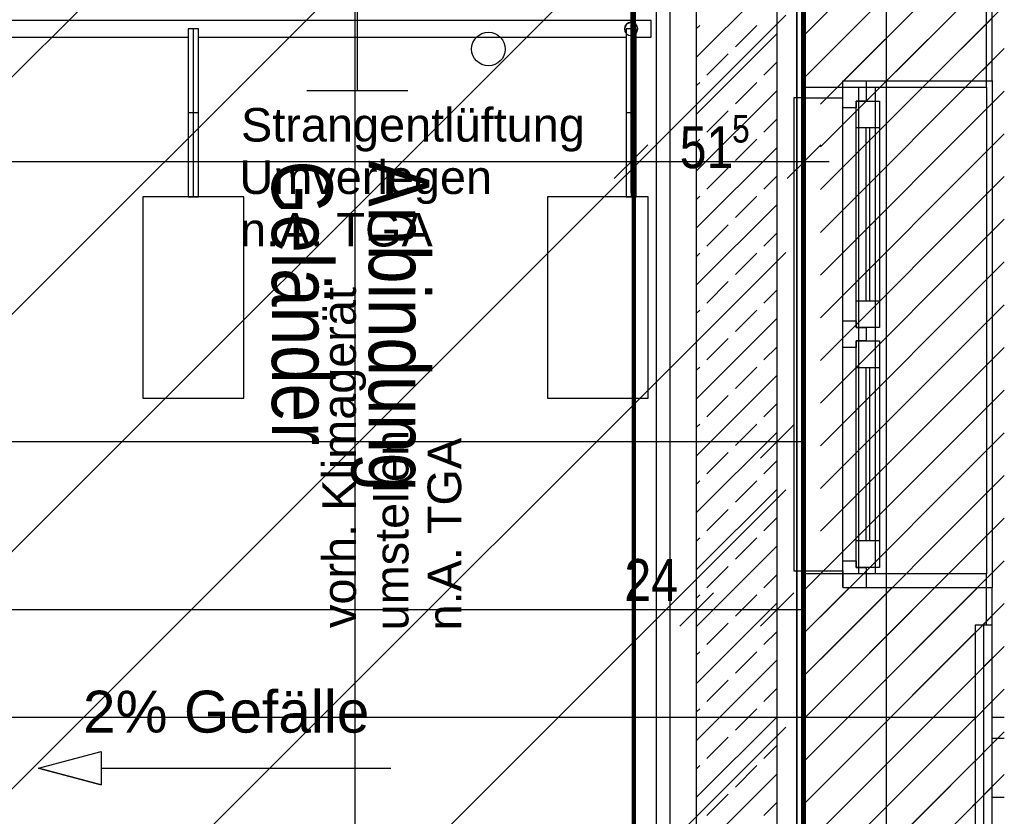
# Model space of a CAD drawing. Header units: metres. Extents: x -2 to 57.6, y -0.5 to 41.5.
# Tile 37 of 41: x 23.6 to 29.5, y 24 to 28.7. Entities that reach past the tile are written whole.
import ezdxf
from ezdxf.enums import TextEntityAlignment as Align

# ---------------------------------------------------------------- set-up
doc = ezdxf.new("R2010")
doc.units = ezdxf.units.M
for name, color, linetype in [('ITB_ELT_Blitzschutz', 5, 'Continuous'), ('ITB_ELT_TXT_Blitzschutz', 7, 'Continuous'), ('ITB_XXX_xRef', 251, 'Continuous')]:
    doc.layers.add(name, color=color, linetype=linetype)
doc.styles.add('ARIAL', font='txt', dxfattribs={"height": 0.2})
doc.styles.add('ARIAL NARROW', font='txt', dxfattribs={"height": 0.2})

# ---------------------------------------------------------------- blocks, each defined once
blk = doc.blocks.new('ITB_1003-ID-102-8-535-128')
at = {"layer": 'ITB_XXX_xRef', "lineweight": 25}
for p, q in [((224.3118, 182.634), (224.3118, 157.2264)), ((224.9419, 176.7844), (224.9419, 180.3811)), ((223.8083, 176.7459), (223.8083, 179.3659)), ((223.8083, 176.7459), (223.8083, 179.3659)), ((224.9083, 176.7459), (224.9083, 179.3659)), ((224.9083, 176.7459), (224.9083, 179.3659)), ((221.1484, 161.5063), (221.1484, 179.0063)), ((223.6615, 161.9163), (223.6615, 178.5963)), ((223.0215, 178.1601), (223.0215, 162.4763)), ((223.1815, 162.3963), (223.1815, 178.1163)), ((223.1815, 162.3963), (223.1815, 178.1163)), ((222.9415, 178.0794), (222.9415, 162.4763)), ((223.9189, 176.9), (225.0149, 177.996)), ((223.9189, 176.6455), (225.0149, 177.7414)), ((224.0578, 176.7844), (224.9419, 177.6685)), ((223.9189, 176.3909), (225.0149, 177.4869)), ((223.1815, 176.9263), (223.6615, 177.4063)), ((224.3124, 176.7844), (224.9419, 177.4139)), ((223.9189, 176.1363), (225.0149, 177.2323)), ((224.5669, 176.7844), (224.9419, 177.1594)), ((222.7915, 177.1442), (209.5433, 177.1442)), ((223.1815, 177.096), (223.2007, 177.1152)), ((223.4128, 176.9879), (223.5401, 177.1152)), ((209.6433, 177.0442), (222.7915, 177.0442)), ((223.1815, 176.5869), (223.6615, 177.0669)), ((223.9189, 175.8818), (225.0149, 176.9778)), ((223.2431, 176.8182), (223.3704, 176.9455)), ((223.5825, 176.8182), (223.6615, 176.8972)), ((224.8215, 176.7844), (224.9419, 176.9048)), ((223.1815, 176.7566), (223.2007, 176.7757)), ((223.4128, 176.6485), (223.5401, 176.7757)), ((224.9083, 176.7459), (223.8083, 176.7459)), ((223.8083, 173.8459), (223.8083, 176.7459)), ((224.9083, 176.7459), (223.8083, 176.7459)), ((223.8083, 173.8459), (223.8083, 176.7459)), ((223.9578, 176.6844), (224.0519, 176.7785)), ((224.0519, 176.6844), (224.0519, 176.7844)), ((224.0519, 176.7844), (224.1919, 176.7844)), ((224.0519, 176.6244), (224.0519, 176.7844)), ((224.0519, 176.7844), (224.1919, 176.7844)), ((224.0519, 176.7844), (224.1919, 176.7844)), ((224.0519, 176.6844), (224.0519, 176.7844)), ((224.0519, 176.6844), (224.0519, 176.7844)), ((224.1483, 173.8459), (224.1483, 176.7459)), ((224.1483, 173.8459), (224.1483, 176.7459)), ((224.1919, 176.7844), (224.9419, 176.7844)), ((224.1919, 176.7844), (224.1919, 176.6644)), ((224.1919, 176.7844), (224.9419, 176.7844)), ((224.2483, 173.8459), (224.2483, 176.7459)), ((224.2483, 173.8459), (224.2483, 176.7459)), ((224.9083, 176.7459), (224.9083, 173.8459)), ((224.9083, 176.7459), (224.9083, 173.8459)), ((224.9419, 176.7844), (224.9419, 173.7644)), ((223.1815, 176.2475), (223.6615, 176.7275)), ((223.9189, 175.6272), (225.0149, 176.7232)), ((224.0519, 175.3544), (224.0519, 176.6244)), ((224.1319, 176.6244), (224.0519, 176.6244)), ((224.1919, 176.6644), (224.1319, 176.6644)), ((224.1319, 176.6644), (224.1319, 176.6244)), ((224.1319, 176.6644), (224.2719, 176.6644)), ((224.1319, 176.5044), (224.1319, 176.6644)), ((224.2719, 176.6644), (224.2719, 176.5044)), ((223.2431, 176.4788), (223.3704, 176.606)), ((223.5825, 176.4788), (223.6615, 176.5578)), ((223.9189, 175.3727), (225.0149, 176.4686)), ((224.1319, 175.4744), (224.1319, 176.5044)), ((224.2719, 176.5044), (224.1319, 176.5044)), ((224.1919, 175.4744), (224.1919, 176.5044)), ((224.2119, 176.5044), (224.2119, 175.4744)), ((224.2719, 176.5044), (224.2719, 175.4744)), ((223.1815, 176.4172), (223.2007, 176.4363)), ((223.4128, 176.3091), (223.5401, 176.4363)), ((223.1815, 175.9081), (223.6615, 176.3881)), ((223.2431, 176.1394), (223.3704, 176.2666)), ((223.5825, 176.1394), (223.6615, 176.2184)), ((223.9189, 175.1181), (225.0149, 176.2141)), ((223.1815, 176.0778), (223.2007, 176.0969)), ((223.4128, 175.9696), (223.5401, 176.0969)), ((219.8833, 176.0942), (219.8833, 174.8942)), ((220.4833, 174.8942), (220.4833, 176.0942)), ((222.2933, 176.0942), (222.2933, 174.8942)), ((222.8933, 174.8942), (222.8933, 176.0942)), ((223.1815, 175.5687), (223.6615, 176.0487)), ((223.2431, 175.7999), (223.3704, 175.9272)), ((223.9189, 174.8636), (225.0149, 175.9595)), ((223.5825, 175.7999), (223.6615, 175.879)), ((213.8219, 165.8697), (223.7138, 175.7615)), ((223.1815, 175.7384), (223.2007, 175.7575)), ((223.4128, 175.6302), (223.5401, 175.7575)), ((223.1815, 175.2293), (223.6615, 175.7093)), ((223.9189, 174.609), (225.0149, 175.705)), ((223.6615, 174.4473), (223.6615, 175.6348)), ((223.2431, 175.4605), (223.3704, 175.5878)), ((223.5825, 175.4605), (223.6615, 175.5396)), ((223.9189, 174.3544), (225.0149, 175.4504)), ((224.1319, 175.4744), (224.2719, 175.4744)), ((224.1319, 175.3144), (224.1319, 175.4744)), ((224.2719, 175.4744), (224.2719, 175.3144)), ((223.1815, 175.399), (223.2007, 175.4181)), ((223.4128, 175.2908), (223.5401, 175.4181)), ((223.1815, 174.8898), (223.6615, 175.3698)), ((224.0519, 175.2744), (224.0519, 175.3544)), ((224.0519, 175.3544), (224.1319, 175.3544)), ((224.1319, 175.3544), (224.1319, 175.3144)), ((224.0519, 175.1944), (224.0519, 175.2744)), ((224.1319, 175.3144), (224.1919, 175.3144)), ((224.2719, 175.3144), (224.1319, 175.3144)), ((224.1919, 175.3144), (224.1919, 175.2744)), ((224.1919, 175.2744), (224.1919, 175.2344)), ((223.2431, 175.1211), (223.3704, 175.2484)), ((224.1919, 175.2344), (224.1319, 175.2344)), ((224.1319, 175.2344), (224.1319, 175.1944)), ((224.1319, 175.2344), (224.2719, 175.2344)), ((224.1319, 175.0744), (224.1319, 175.2344)), ((224.2719, 175.2344), (224.2719, 175.0744)), ((223.5825, 175.1211), (223.6615, 175.2001)), ((223.9189, 174.0999), (225.0149, 175.1959)), ((224.0519, 173.9244), (224.0519, 175.1944)), ((224.1319, 175.1944), (224.0519, 175.1944)), ((223.1815, 175.0596), (223.2007, 175.0787)), ((223.4128, 174.9514), (223.5401, 175.0787)), ((224.1319, 174.0444), (224.1319, 175.0744)), ((224.2719, 175.0744), (224.1319, 175.0744)), ((224.1919, 174.0444), (224.1919, 175.0744)), ((224.2119, 175.0744), (224.2119, 174.0444)), ((224.2719, 175.0744), (224.2719, 174.0444)), ((223.1815, 174.5504), (223.6615, 175.0304)), ((223.9189, 173.8453), (225.0149, 174.9413)), ((219.8833, 174.8942), (220.4833, 174.8942)), ((222.2933, 174.8942), (222.8933, 174.8942)), ((223.2431, 174.7817), (223.3704, 174.909)), ((223.5825, 174.7817), (223.6615, 174.8607)), ((223.1815, 174.7201), (223.2007, 174.7393)), ((223.1815, 174.211), (223.6615, 174.691)), ((223.4128, 174.612), (223.5401, 174.7393)), ((208.0812, 174.6348), (223.6615, 174.6348)), ((223.1815, 173.4461), (223.1815, 174.6336)), ((223.6615, 173.4461), (223.6615, 174.6336)), ((223.9189, 173.5908), (225.0149, 174.6867)), ((223.2431, 174.4423), (223.3704, 174.5696)), ((223.5825, 174.4423), (223.6615, 174.5213)), ((223.1815, 174.3807), (223.2007, 174.3999)), ((223.4128, 174.2726), (223.5401, 174.3999)), ((213.8219, 164.4554), (223.7138, 174.3473)), ((223.1815, 173.8716), (223.6615, 174.3516)), ((223.2431, 174.1029), (223.3704, 174.2302)), ((223.5825, 174.1029), (223.6615, 174.1819)), ((223.1815, 174.0413), (223.2007, 174.0605)), ((223.4128, 173.9332), (223.5401, 174.0605)), ((224.1319, 174.0444), (224.2719, 174.0444)), ((224.1319, 173.8844), (224.1319, 174.0444)), ((224.2719, 174.0444), (224.2719, 173.8844)), ((223.1815, 173.5322), (223.6615, 174.0122)), ((223.2431, 173.7635), (223.3704, 173.8908)), ((224.0519, 173.7644), (224.0519, 173.9244)), ((224.0519, 173.9244), (224.1319, 173.9244)), ((224.1319, 173.9244), (224.1319, 173.8844)), ((224.1319, 173.8844), (224.1919, 173.8844)), ((224.2719, 173.8844), (224.1319, 173.8844)), ((224.1919, 173.8844), (224.1919, 173.7644)), ((223.5825, 173.7635), (223.6615, 173.8425)), ((224.9083, 173.8459), (223.8083, 173.8459)), ((223.8083, 170.7759), (223.8083, 173.8459)), ((224.9083, 173.8459), (223.8083, 173.8459)), ((224.0519, 173.8644), (224.0519, 173.7644)), ((224.0519, 173.8644), (224.0519, 173.7644)), ((224.0519, 173.8644), (224.0519, 173.7644)), ((224.9083, 172.8659), (224.9083, 173.8459)), ((224.0519, 173.7644), (224.1919, 173.7644)), ((224.0519, 173.7644), (224.1919, 173.7644)), ((224.0519, 173.7644), (224.1919, 173.7644)), ((224.1919, 173.7644), (224.9419, 173.7644)), ((224.1919, 173.7644), (224.9419, 173.7644)), ((223.2815, 173.7336), (223.0815, 173.5336)), ((223.1815, 173.7019), (223.2007, 173.721)), ((223.4128, 173.5938), (223.5401, 173.721)), ((208.9712, 173.6336), (223.1815, 173.6336)), ((223.1815, 173.1928), (223.6615, 173.6728)), ((223.1815, 173.6336), (223.6615, 173.6336)), ((223.2431, 173.4241), (223.3704, 173.5513)), ((223.5825, 173.4241), (223.6615, 173.5031)), ((223.1815, 173.3625), (223.2007, 173.3816)), ((223.4128, 173.2544), (223.5401, 173.3816)), ((223.1815, 172.8534), (223.6615, 173.3334)), ((223.2431, 173.0847), (223.3704, 173.2119)), ((223.5825, 173.0847), (223.6615, 173.1637)), ((223.1815, 173.0231), (223.2007, 173.0422)), ((223.1815, 172.514), (223.6615, 172.994)), ((223.4128, 172.9149), (223.5401, 173.0422)), ((213.8219, 163.0412), (223.7138, 172.9331)), ((223.2431, 172.7452), (223.3704, 172.8725)), ((223.5825, 172.7452), (223.6615, 172.8243)), ((224.9083, 172.8659), (225.0149, 172.8659)), ((219.2616, 172.6876), (219.6348, 172.7876)), ((219.2616, 172.6876), (219.6348, 172.7876)), ((219.6348, 172.7876), (219.6348, 172.5876)), ((219.6348, 172.7876), (219.6348, 172.7876)), ((219.6348, 172.7876), (219.6348, 172.5876)), ((223.1815, 172.6837), (223.2007, 172.7028)), ((223.4128, 172.5755), (223.5401, 172.7028)), ((219.2616, 172.6876), (219.6348, 172.5876)), ((219.6348, 172.5876), (219.2616, 172.6876)), ((219.6348, 172.6876), (221.3599, 172.6876)), ((223.1815, 172.1746), (223.6615, 172.6546)), ((223.2431, 172.4058), (223.3704, 172.5331)), ((223.5825, 172.4058), (223.6615, 172.4848)), ((224.9083, 172.5159), (225.0149, 172.5159)), ((224.9083, 170.7759), (224.9083, 172.5159))]:
    blk.add_line(p, q, dxfattribs=at)
blk.add_circle((221.9415, 176.9742), 0.1, dxfattribs=at)
for s, height, style, p, p2 in [('Strangentlüftung', 0.2, 'ARIAL', (220.4674, 176.4229), (222.5158, 176.4229)), ('5', 0.165, 'ARIAL NARROW', (223.3928, 176.417), (223.498, 176.417)), ('51', 0.25, 'ARIAL NARROW', (223.0814, 176.2645), (223.4002, 176.2645)), ('Umverlegen', 0.2, 'ARIAL', (220.4582, 176.1103), (221.963, 176.1103)), ('n.A. TGA', 0.2, 'ARIAL', (220.4618, 175.7975), (221.61, 175.7975)), ('24', 0.25, 'ARIAL NARROW', (222.7516, 173.6841), (223.0704, 173.6841)), ('2% Gefälle', 0.25, 'ARIAL', (219.5258, 172.8997), (221.2326, 172.8997))]:
    blk.add_text(s, height=height, dxfattribs=dict(at, style=style)).set_placement(p, p2, align=Align.FIT)
at = {"layer": 'ITB_XXX_xRef', "lineweight": 25, "style": 'ARIAL'}
for s, p, p2 in [('vorh. Klimagerät', (221.1521, 173.5233), (221.1521, 175.5557)), ('umstellen', (221.4648, 173.5091), (221.4648, 174.7037)), ('n.A. TGA', (221.7792, 173.5085), (221.7792, 174.6567))]:
    blk.add_text(s, height=0.2, rotation=90, dxfattribs=at).set_placement(p, p2, align=Align.FIT)
at = {"lineweight": 25}
for points in [[(223.8109, 179.3079), (223.8109, 162.4763), (223.8309, 162.4763), (223.8309, 179.3079)], [(220.1833, 177.0942), (220.1533, 177.0942), (220.1533, 176.5942), (220.2133, 176.5942), (220.2133, 177.0942)], [(222.7915, 177.1442), (222.7915, 177.0442), (222.9115, 177.0442), (222.9115, 177.1442)]]:
    blk.add_wipeout(points, dxfattribs=at).dxf.layer = 'ITB_XXX_xRef'
at = {"layer": 'ITB_XXX_xRef', "lineweight": 25}
for p, q in [((223.8109, 179.3079), (223.8109, 162.4763)), ((223.8309, 162.4763), (223.8309, 179.3079)), ((220.1833, 177.0942), (220.1533, 177.0942)), ((220.1533, 177.0942), (220.1533, 176.5942)), ((220.1833, 177.0942), (220.1533, 177.0942)), ((220.2133, 177.0942), (220.1833, 177.0942)), ((220.2133, 177.0942), (220.1833, 177.0942)), ((220.2133, 176.5942), (220.2133, 177.0942)), ((222.7915, 177.1442), (222.7915, 177.0442)), ((222.9115, 177.1442), (222.7915, 177.1442)), ((222.9115, 177.1442), (222.7915, 177.1442)), ((222.9115, 177.0442), (222.9115, 177.1442)), ((222.9115, 177.0442), (222.9115, 177.1442)), ((222.7915, 177.0442), (222.9115, 177.0442)), ((222.7915, 177.0442), (222.9115, 177.0442)), ((220.1533, 176.5942), (220.2133, 176.5942))]:
    blk.add_line(p, q, dxfattribs=at)
at = {"lineweight": 25}
for points in [[(223.8087, 179.3079), (223.8087, 162.4763), (223.8109, 162.4763), (223.8109, 179.3079)], [(222.7915, 177.1342), (222.8198, 177.1225), (222.7632, 177.1225)], [(220.1833, 176.0942), (220.2133, 176.0942), (220.2133, 176.5942), (220.1533, 176.5942), (220.1533, 176.0942)]]:
    blk.add_wipeout(points, dxfattribs=at).dxf.layer = 'ITB_XXX_xRef'
at = {"layer": 'ITB_XXX_xRef', "lineweight": 25}
for p, q in [((223.8087, 179.3079), (223.8087, 162.4763)), ((223.8109, 162.4763), (223.8109, 179.3079)), ((213.8219, 171.5265), (221.3017, 179.0063)), ((213.8219, 170.1123), (222.7159, 179.0063)), ((220.1533, 177.0942), (220.1533, 176.5942)), ((220.1833, 177.0942), (220.1833, 176.0942)), ((220.2133, 176.5942), (220.2133, 177.0942)), ((220.2133, 176.5942), (220.1533, 176.5942)), ((220.1533, 176.5942), (220.1533, 176.0942)), ((220.1533, 176.5942), (220.1533, 176.0942)), ((220.2133, 176.0942), (220.2133, 176.5942)), ((220.2133, 176.0942), (220.2133, 176.5942)), ((220.4833, 176.0942), (219.8833, 176.0942)), ((220.1533, 176.0942), (220.1833, 176.0942)), ((220.1533, 176.0942), (220.1833, 176.0942)), ((220.1833, 176.0942), (220.2133, 176.0942)), ((220.1833, 176.0942), (220.2133, 176.0942))]:
    blk.add_line(p, q, dxfattribs=at)
at = {"lineweight": 25}
blk.add_wipeout([(222.7632, 177.1225), (222.8198, 177.1225), (222.8315, 177.0942)], dxfattribs=at).dxf.layer = 'ITB_XXX_xRef'
for points in [[(223.7787, 178.4585), (223.7787, 162.4763), (223.8087, 162.4763), (223.8087, 178.4586)], [(222.7632, 177.1225), (222.8315, 177.0942), (222.7515, 177.0942)]]:
    blk.add_wipeout(points, dxfattribs=at).dxf.layer = 'ITB_XXX_xRef'
at = {"layer": 'ITB_XXX_xRef', "lineweight": 25}
for p, q in [((223.8109, 162.4763), (223.8109, 179.3079)), ((223.8309, 162.4763), (223.8309, 179.3079)), ((223.8219, 179.2611), (223.8219, 176.6844)), ((223.8037, 161.5063), (223.8219, 179.0063)), ((223.7787, 178.4585), (223.7787, 162.4763)), ((223.8087, 162.4763), (223.8087, 178.4586)), ((223.8087, 162.4763), (223.8087, 178.4586)), ((223.7787, 162.4763), (223.7787, 178.3921)), ((223.8215, 162.4763), (223.8215, 178.1601)), ((223.8219, 177.0576), (224.9419, 178.1776)), ((223.8219, 176.803), (224.9419, 177.923)), ((223.8219, 176.1157), (223.8219, 177.3032)), ((222.7915, 177.1342), (222.7915, 177.1342)), ((222.7915, 177.1342), (222.7915, 177.1342)), ((223.8219, 176.6844), (223.7619, 176.6844)), ((223.7619, 176.6844), (223.7619, 173.8644)), ((223.8219, 176.6844), (224.0519, 176.6844)), ((223.8219, 176.6844), (223.8219, 173.8644)), ((223.8219, 176.6844), (224.0519, 176.6844)), ((223.7219, 176.2032), (223.9219, 176.4032)), ((223.8219, 176.3032), (223.9719, 176.3032)), ((223.5615, 174.5348), (223.7615, 174.7348)), ((223.6615, 174.6348), (223.8115, 174.6348)), ((223.7619, 173.8644), (223.8219, 173.8644)), ((223.8219, 173.8644), (224.0519, 173.8644)), ((223.8219, 173.8644), (224.0519, 173.8644)), ((223.8219, 173.7483), (223.938, 173.8644)), ((223.8219, 173.8644), (223.8219, 170.727)), ((223.8219, 173.4938), (224.0925, 173.7644)), ((223.8219, 173.2392), (224.3471, 173.7644)), ((223.8219, 172.9847), (224.6016, 173.7644)), ((223.5615, 173.5336), (223.7615, 173.7336)), ((223.6615, 173.6336), (223.8115, 173.6336)), ((225.0149, 172.9904), (212.8037, 172.9904))]:
    blk.add_line(p, q, dxfattribs=at)
at = {"lineweight": 25}
blk.add_wipeout([(222.7515, 177.0942), (222.8315, 177.0942), (222.8198, 177.0659)], dxfattribs=at).dxf.layer = 'ITB_XXX_xRef'
for points in [[(222.7515, 177.0942), (222.8198, 177.0659), (222.7632, 177.0659)], [(224.8919, 173.5411), (224.8419, 173.5411), (224.8419, 171.9061), (224.9419, 171.9061), (224.9419, 173.5411)]]:
    blk.add_wipeout(points, dxfattribs=at).dxf.layer = 'ITB_XXX_xRef'
at = {"layer": 'ITB_XXX_xRef', "lineweight": 25}
for p, q in [((222.7915, 177.1342), (222.7632, 177.1225)), ((222.8198, 177.1225), (222.7915, 177.1342)), ((223.9189, 173.3362), (225.0149, 174.4322)), ((223.9189, 173.0816), (225.0149, 174.1776)), ((223.9189, 172.8271), (225.0149, 173.9231)), ((223.8219, 172.7301), (224.8562, 173.7644)), ((224.9419, 170.827), (224.9419, 173.7644)), ((223.9189, 172.5725), (225.0149, 173.6685)), ((223.8219, 172.4755), (224.9419, 173.5955)), ((224.8919, 173.5411), (224.8419, 173.5411)), ((224.8419, 173.5411), (224.8419, 171.9061)), ((224.8919, 173.5411), (224.8419, 173.5411)), ((224.8419, 173.5411), (224.8419, 171.9061)), ((224.9419, 173.5411), (224.8919, 173.5411)), ((224.8919, 173.5411), (224.8919, 170.2711)), ((224.9419, 173.5411), (224.8919, 173.5411)), ((224.9419, 171.9061), (224.9419, 173.5411)), ((224.9419, 171.9061), (224.9419, 173.5411)), ((223.9189, 172.318), (225.0149, 173.4139)), ((223.8219, 172.221), (224.9419, 173.341)), ((223.9189, 172.0634), (225.0149, 173.1594)), ((223.8219, 171.9664), (224.9419, 173.0864)), ((223.9189, 171.8089), (225.0149, 172.9048)), ((223.8219, 171.7119), (224.9419, 172.8319)), ((223.9189, 171.5543), (225.0149, 172.6503)), ((223.8219, 171.4573), (224.9419, 172.5773))]:
    blk.add_line(p, q, dxfattribs=at)
at = {"lineweight": 25}
blk.add_wipeout([(222.7632, 177.0659), (222.8198, 177.0659), (222.7915, 177.0542)], dxfattribs=at).dxf.layer = 'ITB_XXX_xRef'
at = {"layer": 'ITB_XXX_xRef', "lineweight": 25}
for p, q in [((222.7632, 177.1225), (222.7515, 177.0942)), ((222.7515, 177.0942), (222.7632, 177.0659)), ((222.8315, 177.0942), (222.8198, 177.1225)), ((222.8198, 177.0659), (222.8315, 177.0942)), ((222.7632, 177.0659), (222.7915, 177.0542)), ((222.7915, 177.0542), (222.8198, 177.0659)), ((222.7915, 177.0542), (222.7915, 177.0542)), ((222.7915, 177.0542), (222.7915, 177.0542))]:
    blk.add_line(p, q, dxfattribs=at)
at = {"lineweight": 25}
blk.add_wipeout([(222.7915, 177.0942), (222.7615, 177.0942), (222.7615, 176.5942), (222.8215, 176.5942), (222.8215, 177.0942)], dxfattribs=at).dxf.layer = 'ITB_XXX_xRef'
at = {"layer": 'ITB_XXX_xRef', "lineweight": 25}
for p, q in [((222.7915, 177.0942), (222.7615, 177.0942)), ((222.7615, 177.0942), (222.7615, 176.5942)), ((222.7915, 177.0942), (222.7615, 177.0942)), ((222.8215, 177.0942), (222.7915, 177.0942)), ((222.8215, 177.0942), (222.7915, 177.0942)), ((222.8215, 176.5942), (222.8215, 177.0942)), ((222.7615, 176.5942), (222.8215, 176.5942))]:
    blk.add_line(p, q, dxfattribs=at)
for start, end in [(90, 270), (270, 90)]:
    blk.add_arc((222.7915, 177.0942), 0.04, start, end, dxfattribs=at)
at = {"lineweight": 25}
blk.add_wipeout([(222.7915, 176.0942), (222.8215, 176.0942), (222.8215, 176.5942), (222.7615, 176.5942), (222.7615, 176.0942)], dxfattribs=at).dxf.layer = 'ITB_XXX_xRef'
at = {"layer": 'ITB_XXX_xRef', "lineweight": 25}
for p, q in [((213.8219, 168.6981), (223.7138, 178.59)), ((222.7915, 176.1157), (222.7915, 177.3032)), ((213.8219, 167.2839), (223.7138, 177.1757)), ((222.7615, 177.0942), (222.7615, 176.5942)), ((222.7915, 177.0942), (222.7915, 176.0942)), ((222.8215, 176.5942), (222.8215, 177.0942)), ((222.8215, 176.5942), (222.7615, 176.5942)), ((222.7615, 176.5942), (222.7615, 176.0942)), ((222.7615, 176.5942), (222.7615, 176.0942)), ((222.8215, 176.0942), (222.8215, 176.5942)), ((222.8215, 176.0942), (222.8215, 176.5942)), ((222.8915, 176.4032), (222.6915, 176.2032)), ((209.5933, 176.3032), (222.7915, 176.3032)), ((222.7915, 176.3032), (223.8219, 176.3032)), ((222.8933, 176.0942), (222.2933, 176.0942)), ((222.7615, 176.0942), (222.7915, 176.0942)), ((222.7615, 176.0942), (222.7915, 176.0942)), ((222.7915, 176.0942), (222.8215, 176.0942)), ((222.7915, 176.0942), (222.8215, 176.0942))]:
    blk.add_line(p, q, dxfattribs=at)
blk = doc.blocks.new('Blitzschutz-Bauteile-ID-42-8-535-659')
at = {"layer": 'ITB_ELT_Blitzschutz', "color": 5, "lineweight": 30}
for p, q in [((0, 0), (0, -0.6)), ((0.3, -0.6), (-0.3, -0.6))]:
    blk.add_line(p, q, dxfattribs=at)
blk = doc.blocks.new('Text-Text- Anbindung--Geländer-ID-42-8-535-668')
at = {"layer": 'ITB_ELT_TXT_Blitzschutz', "color": 7, "lineweight": 5, "style": 'ARIAL NARROW'}
for s, width, p, p2 in [('Geländer', 0.999387, (-0.5771, 0), (-0.5771, -1.6966)), ('Anbindung', 0.999396, (0, 0), (0, -1.9721))]:
    blk.add_text(s, height=0.36, rotation=270, dxfattribs=dict(at, width=width)).set_placement(p, p2, align=Align.FIT)

msp = doc.modelspace()

# ---------------------------------------------------------------- block references
at = {"layer": 'ITB_XXX_xRef', "lineweight": 25}
msp.add_blockref('ITB_1003-ID-102-8-535-128', (-195.4999, -148.4381), dxfattribs=at)

# ---------------------------------------------------------------- next in the draw order: linework, layer by layer
at = {"layer": 'ITB_ELT_Blitzschutz', "color": 5, "lineweight": 100}
msp.add_line((27.3084, 28.8868), (27.3084, 14.7503), dxfattribs=at)

# ---------------------------------------------------------------- next in the draw order: block references
at = {"layer": 'ITB_ELT_Blitzschutz', "color": 5, "lineweight": 30}
msp.add_blockref('Blitzschutz-Bauteile-ID-42-8-535-659', (25.6605, 28.8868), dxfattribs=at)
at = {"layer": 'ITB_ELT_TXT_Blitzschutz', "color": 7, "lineweight": 5}
msp.add_blockref('Text-Text- Anbindung--Geländer-ID-42-8-535-668', (25.729, 27.872), dxfattribs=at)

doc.saveas('drawing.dxf')
